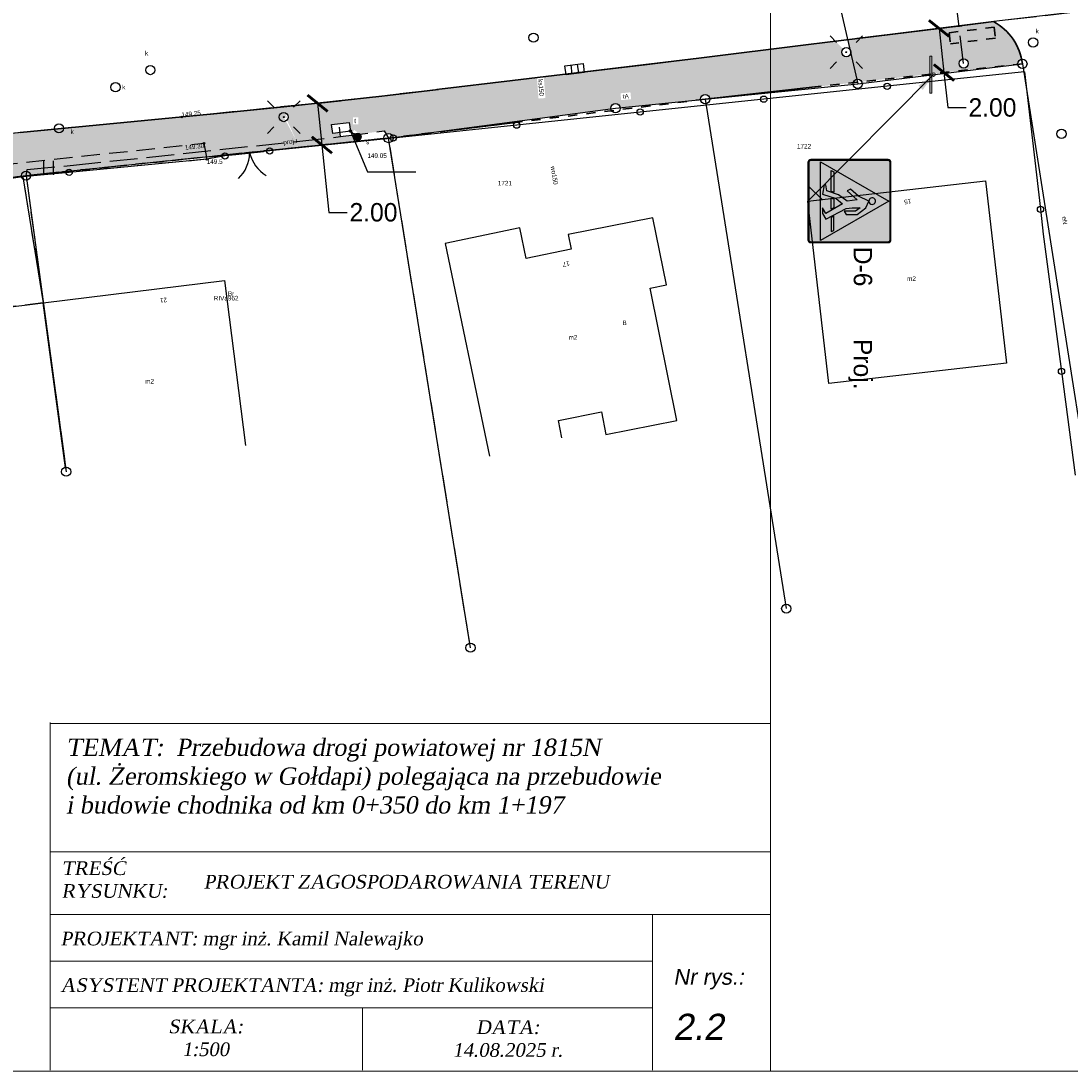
# Model space of a CAD drawing. Extents: x 7583285 to 7585126, y 6019995 to 6020809.
# Tile 34 of 54: x 7584259 to 7584315, y 6020644 to 6020701. Entities that reach past the tile are written whole.
import ezdxf
from ezdxf import colors
from ezdxf.entities.mleader import LeaderData, LeaderLine
from ezdxf.enums import TextEntityAlignment as Align
from ezdxf.math import Vec2, Vec3

# ---------------------------------------------------------------- set-up
doc = ezdxf.new("R2010")
doc.units = 0
doc.header["$MEASUREMENT"] = 0
for name, pattern in [('1_OTKJ', [2, 1.5, -0.5]), ('1_OTKK', [0]), ('1_OTZI', [1.5, 1, -0.5]), ('1_OTZT', [1.5, 1, -0.5]), ('3', [1, 0.5, -0.5]), ('3_EGBU_A', [0]), ('4_SUPP_P', [2, 1.5, -0.5]), ('4_SUSP', [0]), ('4_SUTS', [0]), ('GUK', [2, 1.5, -0.5])]:
    doc.linetypes.add(name, pattern=pattern)
doc.layers.get('0').update_dxf_attribs({"linetype": 'CONTINUOUS', "lineweight": 5})
doc.layers.get('Defpoints').update_dxf_attribs({"linetype": 'CONTINUOUS'})
for name, color, linetype, lineweight in [('0 Krawężnik ', 1, 'CONTINUOUS', 30), ('0 Krawężnik najazdowy', 6, 'CONTINUOUS', 30), ('0 obrzeże', 51, '3', 30), ('0 plytki integracyjne', 4, '3', 30), ('ARKUSZ2', 7, 'CONTINUOUS', 30), ('Dzialki', 3, 'CONTINUOUS', 25), ('wymiar', 7, 'CONTINUOUS', 30)]:
    doc.layers.add(name, color=color, linetype=linetype, lineweight=lineweight)
for name, color, linetype in [('0 ozn pionowe', 7, 'CONTINUOUS'), ('EADTD_T_0', 216, 'CONTINUOUS'), ('EGBB_E_T_0', 7, 'CONTINUOUS'), ('EGBB_L_0', 36, '3_EGBU_A'), ('Kontury', 3, 'GUK'), ('Numery_dzialek', 7, 'CONTINUOUS'), ('Numery_konturow', 3, 'CONTINUOUS'), ('Numery_uzytkow', 3, 'CONTINUOUS'), ('OTK_L_0', 7, '1_OTKJ'), ('OTK_L_1', 7, '1_OTKK'), ('OTO_L_0', 7, 'CONTINUOUS'), ('OTO_L_1', 7, 'CONTINUOUS'), ('OTR_T_0', 7, 'CONTINUOUS'), ('OTR_T_1', 7, 'CONTINUOUS'), ('OTZ_L_3', 7, '1_OTZT'), ('P_SUTP_E_T_0', 30, 'CONTINUOUS'), ('P_SUTP_L_0', 30, '4_SUPP_P'), ('Punkty', 7, 'CONTINUOUS'), ('SUE_T_3', 7, 'CONTINUOUS'), ('SUEP_E_T_0', 1, 'CONTINUOUS'), ('SUK_E_T_4', 36, 'CONTINUOUS'), ('SUK_T_1', 36, 'CONTINUOUS'), ('SUK_T_3', 36, 'CONTINUOUS'), ('SUKP_E_T_0', 36, 'CONTINUOUS'), ('SUP_T_0', 7, 'CONTINUOUS'), ('SUP_T_2', 7, 'CONTINUOUS'), ('SUS_E_T_0', 7, 'CONTINUOUS'), ('SUS_T_0', 7, 'CONTINUOUS'), ('SUSP_E_T_0', 7, 'CONTINUOUS'), ('SUSP_L_0', 7, '4_SUSP'), ('SUSR_T_0', 7, 'CONTINUOUS'), ('SUT_E_T_1', 30, 'CONTINUOUS'), ('SUT_L_0', 30, '4_SUTS'), ('SUTP_E_T_0', 30, 'CONTINUOUS'), ('SUWP_E_T_0', 5, 'CONTINUOUS')]:
    doc.layers.add(name, color=color, linetype=linetype)
doc.styles.add('Style-Arial I 0.17453', font='arial.ttf', dxfattribs={"oblique": 10})
doc.dimstyles.new('Standard1', dxfattribs={"dimtxt": 1, "dimasz": 1, "dimexe": 1.25, "dimexo": 0.0625, "dimgap": 0.09, "dimtad": 0, "dimtih": 1, "dimtoh": 1, "dimzin": 0, "dimdsep": 46, "dimtxsty": 'Standard', "dimblk1": 'ARCHTICK', "dimblk2": 'ARCHTICK', "dimsah": 1, "dimcen": 0.09, "dimse2": 1, "dimaunit": 2, "dimazin": 0, "dimtfac": 1, "dimtdec": 4, "dimtofl": 0, "dimtmove": 0, "dimatfit": 3, "dimfxl": 1, "dimtolj": 1, "dimtzin": 0, "dimarcsym": 0})

# ---------------------------------------------------------------- blocks, each defined once
blk = doc.blocks.new('GRT')
at = {"linetype": 'Continuous'}
blk.add_circle((0, 0), 0.25, dxfattribs=at)
blk = doc.blocks.new('1_OTRN')
at = {"linetype": 'Continuous'}
blk.add_circle((0, 0), 0.045, dxfattribs=at)
blk = doc.blocks.new('1_OTRS')
at = {"linetype": 'Continuous'}
blk.add_circle((0, 0), 0.045, dxfattribs=at)
blk = doc.blocks.new('1_OTZT')
at = {"linetype": 'Continuous'}
for p, q in [((-0.2625, -0.375), (-0.2625, 0.375)), ((0.2625, -0.375), (0.2625, 0.375))]:
    blk.add_line(p, q, dxfattribs=at)
blk = doc.blocks.new('4_SUEO_W')
at = {"linetype": 'Continuous'}
for p, q in [((-0.5303, 0.5303), (-0.8839, 0.8839)), ((0.5303, 0.5303), (0.8839, 0.8839)), ((-0.5303, -0.5303), (-0.8839, -0.8839)), ((0.5303, -0.5303), (0.8839, -0.8839))]:
    blk.add_line(p, q, dxfattribs=at)
blk.add_circle((0, 0), 0.025, dxfattribs=at)
blk = doc.blocks.new('4_SUPP')
at = {"linetype": 'Continuous'}
blk.add_circle((0, 0), 0.25, dxfattribs=at)
blk = doc.blocks.new('4_SUKK')
at = {"linetype": 'Continuous'}
for p, q in [((-0.5, -0.25), (-0.5, 0.25)), ((-0.5, 0.25), (0.5, 0.25)), ((-0.175, 0.25), (-0.175, -0.25)), ((0.175, 0.25), (0.175, -0.25)), ((0.5, 0.25), (0.5, -0.25)), ((0.5, -0.25), (-0.5, -0.25))]:
    blk.add_line(p, q, dxfattribs=at)
blk = doc.blocks.new('4_SUKS')
at = {"linetype": 'Continuous'}
blk.add_circle((0, 0), 0.25, dxfattribs=at)
blk = doc.blocks.new('4_SUPK')
at = {"linetype": 'Continuous'}
blk.add_circle((0, 0), 0.25, dxfattribs=at)
blk = doc.blocks.new('4_SUSU')
at = {"linetype": 'Continuous'}
for radius in [0.2, 0.175, 0.15, 0.125, 0.1, 0.075, 0.05, 0.025, 0.00715]:
    blk.add_circle((0, 0), radius, dxfattribs=at)
blk = doc.blocks.new('4_SUPS')
at = {"linetype": 'Continuous'}
blk.add_circle((0, 0), 0.0625, dxfattribs=at)
blk = doc.blocks.new('Słupek')
h = blk.add_hatch(color=256)
h.paths.add_polyline_path([(-50, -5), (0, -5), (50, -5), (50, -10), (-50, -10)])
h.paths.add_polyline_path([(5, 0, 1), (-5, 0, 1)])
at = {"color": 7}
blk.add_lwpolyline([(-50, -5), (50, -5), (50, -10), (-50, -10)], close=True, dxfattribs=at)
blk.add_circle((0, 0), 5, dxfattribs=at)
blk = doc.blocks.new('P_Opis_Pionowe')
for tag, p in [('Symbol', (0, 0)), ('Stan', (5, 0))]:
    blk.add_attdef(tag, p, '', height=1)
at = {"flags": 1}
for tag, p in [('Wielkość', (0, -1.2)), ('Odblaskowość', (0, -2.4)), ('Dodatkowe', (0, -3.6))]:
    blk.add_attdef(tag, p, '', height=1, dxfattribs=at)
blk = doc.blocks.new('Arrow')
blk.add_hatch(color=0).paths.add_polyline_path([(-0.16, -0.2), (0, 0), (0.16, -0.2)])
at = {"color": 0, "lineweight": -2}
blk.add_lwpolyline([(-0.16, -0.2), (0, 0), (0.16, -0.2)], close=True, dxfattribs=at)
blk = doc.blocks.new('D-6_')
at = {"true_color": 0x000000}
h = blk.add_hatch(color=18, dxfattribs=at)
h.dxf.hatch_style = 1
edge = h.paths.add_edge_path()
edge.add_line((-369, 382), (242, 993))
edge = h.paths.add_edge_path()
edge.add_line((-242, 255), (369, 866))
at = {"true_color": 0xffffff}
h = blk.add_hatch(color=7, dxfattribs=at)
h.dxf.hatch_style = 1
h.paths.add_polyline_path([(-450, 30, 0.414214), (-420, 0), (0, 0), (420, 0, 0.414214), (450, 30), (450, 870, 0.414214), (420, 900), (-420, 900, 0.414214), (-450, 870)])
h.paths.add_polyline_path([(-441, 30, 0.414214), (-420, 9), (420, 9, 0.414214), (441, 30), (441, 870, 0.414214), (420, 891), (-420, 891, 0.414214), (-441, 870)], flags=16)
h.paths.add_polyline_path([(-390, 240), (-390, 795), (-240, 795), (-240, 613), (90, 613), (90, 878), (293, 878), (293, 22), (90, 22), (90, 422), (-240, 422), (-240, 240)], flags=0)
h.paths.add_polyline_path([(-382, 248), (-382, 788), (-247, 788), (-247, 613), (-247, 248)], flags=0)
at = {"true_color": 0x1d1d1d}
h = blk.add_hatch(color=250, dxfattribs=at)
h.dxf.hatch_style = 1
h.paths.add_polyline_path([(-420, 9), (420, 9, 0.414214), (441, 30), (441, 870, 0.414214), (420, 891), (-420, 891, 0.414214), (-441, 870), (-441, 30, 0.414214)])
at = {"true_color": 0xffffff}
h = blk.add_hatch(color=7, dxfattribs=at)
h.dxf.hatch_style = 1
h.paths.add_polyline_path([(-426, 135), (0, 876), (426, 135)])
at = {"true_color": 0x000000}
h = blk.add_hatch(color=18, dxfattribs=at)
h.dxf.hatch_style = 1
h.paths.add_polyline_path([(-175, 195), (-175, 177), (-74, 158), (-27, 306), (31, 373), (133, 194), (73, 157), (135, 157), (195, 192), (79, 414), (72, 481), (72, 565), (108, 517), (108, 393), (144, 414), (144, 535), (72, 628), (0, 661), (-54, 547), (-128, 461), (-111, 424), (-14, 535), (0, 427), (-67, 333), (-110, 204)])
h.paths.add_polyline_path([(-331, 252), (-317, 279), (-97, 279), (-106, 252)])
h.paths.add_polyline_path([(36, 697, 2.414214), (0, 661, 0.414214)])
h.paths.add_polyline_path([(162, 279), (176, 252), (331, 252), (317, 279)])
h.paths.add_polyline_path([(-33, 252), (-24, 279), (72, 279), (88, 252)])
at = {"color": 7, "true_color": 0xffffff}
for points in [[(-420, 0), (420, 0, 0.414214), (450, 30), (450, 870, 0.414214), (420, 900), (-420, 900, 0.414214), (-450, 870), (-450, 30, 0.414214)], [(-420, 9), (420, 9, 0.414214), (441, 30), (441, 870, 0.414214), (420, 891), (-420, 891, 0.414214), (-441, 870), (-441, 30, 0.414214), (-420, 9)]]:
    blk.add_lwpolyline(points, format="xyb", close=True, dxfattribs=at)
blk.add_lwpolyline([(-426, 135), (0, 876), (426, 135)], close=True, dxfattribs=at)
at = {"color": 18, "true_color": 0x000000}
blk.add_lwpolyline([(36, 697, 2.414214), (0, 661, 0.414214)], format="xyb", close=True, dxfattribs=at)
for points in [[(-175, 195), (-175, 177), (-74, 158), (-27, 306), (31, 373), (133, 194), (73, 157), (135, 157), (195, 192), (79, 414), (72, 481), (72, 565), (108, 517), (108, 393), (144, 414), (144, 535), (72, 628), (0, 661), (-54, 547), (-128, 461), (-111, 424), (-14, 535), (0, 427), (-67, 333), (-110, 204)], [(-331, 252), (-317, 279), (-97, 279), (-106, 252)], [(-33, 252), (-24, 279), (72, 279), (88, 252)], [(162, 279), (176, 252), (331, 252), (317, 279)]]:
    blk.add_lwpolyline(points, close=True, dxfattribs=at)
blk = doc.blocks.new('_ArchTick')
at = {"color": 0, "linetype": 'ByBlock', "const_width": 0.15}
blk.add_lwpolyline([(-0.5, -0.5), (0.5, 0.5)], dxfattribs=at)
blk = doc.blocks.new('*D380')
at = {"layer": 'Defpoints', "color": 0, "transparency": 16777216}
for p in [(7584308.383, 6020700.26), (7584308.65, 6020697.865), (7584308.65, 6020697.865)]:
    blk.add_point(p, dxfattribs=at)
at = {"layer": 'wymiar', "color": 0, "lineweight": -2, "transparency": 16777216}
for p, q in [((7584308.383, 6020700.26), (7584308.65, 6020697.865)), ((7584308.445, 6020700.267), (7584309.626, 6020700.398)), ((7584308.65, 6020697.865), (7584308.862, 6020695.966)), ((7584308.862, 6020695.966), (7584309.862, 6020695.966))]:
    blk.add_line(p, q, dxfattribs=at)
for p, rotation in [((7584308.383, 6020700.26), 96.36210213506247), ((7584308.65, 6020697.865), 276.3621021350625)]:
    blk.add_blockref('_ArchTick', p, dxfattribs=dict(at, rotation=rotation))
at = {"layer": 'wymiar', "color": 0, "transparency": 16777216, "insert": (7584311.285, 6020695.966), "char_height": 1, "attachment_point": 5}
blk.add_mtext('\\A1;2.00', dxfattribs=at)
blk = doc.blocks.new('*D381')
at = {"layer": 'Defpoints', "color": 0, "transparency": 16777216}
for p in [(7584274.647, 6020696.199), (7584274.882, 6020693.935), (7584274.882, 6020693.935)]:
    blk.add_point(p, dxfattribs=at)
at = {"layer": 'wymiar', "color": 0, "lineweight": -2, "transparency": 16777216}
for p, q in [((7584274.647, 6020696.199), (7584274.882, 6020693.935)), ((7584274.71, 6020696.205), (7584275.891, 6020696.327)), ((7584274.882, 6020693.935), (7584275.261, 6020690.278)), ((7584275.261, 6020690.278), (7584276.261, 6020690.278))]:
    blk.add_line(p, q, dxfattribs=at)
for p, rotation in [((7584274.647, 6020696.199), 95.91806035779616), ((7584274.882, 6020693.935), 275.9180603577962)]:
    blk.add_blockref('_ArchTick', p, dxfattribs=dict(at, rotation=rotation))
at = {"layer": 'wymiar', "color": 0, "transparency": 16777216, "insert": (7584277.684, 6020690.278), "char_height": 1, "attachment_point": 5}
blk.add_mtext('\\A1;2.00', dxfattribs=at)

msp = doc.modelspace()

# ---------------------------------------------------------------- hatches: boundary and pattern name
at = {"lineweight": 30}
h = msp.add_hatch(color=256, dxfattribs=at)
h.dxf.hatch_style = 1
h.set_gradient(color1=(255, 255, 127), color2=(239, 239, 119), one_color=1, tint=0.47)
h.paths.add_polyline_path([(7583780.111, 6020701.618), (7583783.726, 6020701.489), (7583783.726, 6020701.489), (7583783.726, 6020702.089), (7583779.648, 6020702.23), (7583779.629, 6020701.63)])
h.paths.add_polyline_path([(7584308.564, 6020707.89), (7584310.556, 6020708.14), (7584310.532, 6020708.739), (7584308.492, 6020708.484), (7584308.564, 6020707.89)])
h.paths.add_polyline_path([(7583779.62, 6020691.74), (7583779.62, 6020691.14), (7583783.62, 6020691.14), (7583783.62, 6020691.74)])
h.paths.add_polyline_path([(7584309.582, 6020699.502), (7584311.44, 6020699.733), (7584311.368, 6020700.323), (7584311.368, 6020700.323), (7584309.509, 6020700.096), (7584309.582, 6020699.502)])
h.paths.add_polyline_path([(7584307.605, 6020707.769), (7584308.564, 6020707.89), (7584308.492, 6020708.484), (7584307.555, 6020708.367)])
h.paths.add_polyline_path([(7584308.926, 6020700.025), (7584308.999, 6020699.43), (7584309.582, 6020699.502), (7584309.509, 6020700.096)])
h = msp.add_hatch(color=256, dxfattribs=at)
h.dxf.hatch_style = 1
h.set_gradient(color1=(173, 173, 173), color2=(143, 143, 143), one_color=1, tint=0.47)
h.paths.add_polyline_path([(7584206.841, 6020689.195, 0.040387), (7584206.848, 6020689.196), (7584225.378, 6020691.138), (7584225.378, 6020691.138), (7584257.515, 6020694.505), (7584273.44, 6020696.08), (7584272.822, 6020695.428), (7584273.52, 6020694.13), (7584276.521, 6020694.472), (7584276.667, 6020694.12), (7584269.615, 6020693.389), (7584258.572, 6020692.239), (7584247.47, 6020690.869), (7584243.319, 6020690.358), (7584243.29, 6020690.83), (7584231.255, 6020689.453), (7584225.764, 6020689.034), (7584225.809, 6020689.028), (7584220.702, 6020688.66), (7584220.66, 6020688.645), (7584206.887, 6020687.241), (7584206.841, 6020689.195)])
at = {"layer": '0 Krawężnik ', "lineweight": 30}
h = msp.add_hatch(color=256, dxfattribs=at)
h.dxf.hatch_style = 1
h.set_gradient(color1=(173, 173, 173), color2=(143, 143, 143), one_color=1, tint=0.47)
h.paths.add_polyline_path([(7584303.417, 6020699.642), (7584309.473, 6020700.395), (7584309.509, 6020700.096), (7584308.926, 6020700.025), (7584308.999, 6020699.43), (7584309.582, 6020699.502), (7584309.69, 6020698.608, 2.222114), (7584309.97, 6020698.36, 0.450022), (7584309.69, 6020698.608), (7584309.582, 6020699.502), (7584311.44, 6020699.733), (7584311.368, 6020700.323), (7584311.368, 6020700.323), (7584309.509, 6020700.096), (7584309.473, 6020700.395), (7584311.331, 6020700.626, -0.223506), (7584312.869, 6020698.587, 0.398645), (7584312.662, 6020698.312), (7584308.173, 6020697.812, 0.577955), (7584308, 6020697.793), (7584307.992, 6020697.792), (7584307.992, 6020698.753), (7584307.892, 6020698.753), (7584307.892, 6020697.781), (7584304.191, 6020697.368, 0.339006), (7584303.914, 6020697.494), (7584303.589, 6020698.897, 0.074007), (7584303.6, 6020698.97, 0.189705), (7584303.533, 6020699.14), (7584303.417, 6020699.642)])
h = msp.add_hatch(color=256, dxfattribs=at)
h.dxf.hatch_style = 1
h.set_gradient(color1=(173, 173, 173), color2=(143, 143, 143), one_color=1, tint=0.47)
h.paths.add_polyline_path([(7584272.987, 6020695.627), (7584273.436, 6020696.076), (7584276.14, 6020696.35), (7584278.134, 6020696.586), (7584285.235, 6020697.426), (7584288.131, 6020697.768), (7584288.135, 6020697.74), (7584288.457, 6020697.78), (7584288.804, 6020697.823), (7584289.127, 6020697.864), (7584289.124, 6020697.886), (7584292.54, 6020698.29), (7584295.337, 6020698.638), (7584302.759, 6020699.561), (7584303.173, 6020699.147, 0.414214), (7584303.173, 6020698.793, 0.414214), (7584303.527, 6020698.793), (7584303.639, 6020698.681), (7584303.914, 6020697.494, 0.275427), (7584303.729, 6020697.316), (7584295.938, 6020696.448, 0.994634), (7584295.441, 6020696.395), (7584291.069, 6020695.955, 1.01535), (7584290.572, 6020695.897), (7584278.921, 6020694.365, 0.432881), (7584278.695, 6020694.467, 0.377507), (7584278.369, 6020694.523), (7584278.26, 6020694.7), (7584276.953, 6020694.529, 0.431313), (7584276.663, 6020694.504), (7584276.479, 6020694.651, 0.169497), (7584276.492, 6020694.69, 0.458211), (7584276.421, 6020694.752), (7584276.36, 6020695.16), (7584275.807, 6020695.097), (7584275.4, 6020695.05), (7584275.48, 6020694.56), (7584275.864, 6020694.613), (7584275.89, 6020694.39), (7584273.52, 6020694.13), (7584272.987, 6020695.273, 1.167454), (7584272.835, 6020695.45, 1.167454)])
h.paths.add_polyline_path([(7584291.668, 6020696.42), (7584291.631, 6020696.793), (7584291.092, 6020696.74), (7584291.129, 6020696.367)], flags=16)
h.paths.add_polyline_path([(7584276.577, 6020695.433), (7584276.577, 6020695.058), (7584276.869, 6020695.058), (7584276.869, 6020695.433)], flags=16)
h.paths.add_polyline_path([(7584286.926, 6020697.646), (7584286.552, 6020697.617), (7584286.643, 6020696.454), (7584287.017, 6020696.483)])
h.paths.add_polyline_path([(7584276.636, 6020694.751), (7584276.419, 6020694.446), (7584276.724, 6020694.229), (7584276.941, 6020694.534)])

# ---------------------------------------------------------------- linework, layer by layer
at = {"lineweight": 0, "transparency": 16777216}
for p, q in [((7584260.139, 6020662.595), (7584260.139, 6020643.735)), ((7584260.139, 6020662.55), (7584299.239, 6020662.55)), ((7584260.139, 6020662.55), (7584299.239, 6020662.55)), ((7584260.139, 6020662.55), (7584299.239, 6020662.55)), ((7584260.139, 6020662.55), (7584299.239, 6020662.55)), ((7584299.239, 6020662.51), (7584299.239, 6020643.695)), ((7584299.239, 6020662.51), (7584299.239, 6020643.695)), ((7584299.239, 6020662.51), (7584299.239, 6020643.695)), ((7584299.239, 6020662.51), (7584299.239, 6020643.695)), ((7584260.139, 6020660.27), (7584260.139, 6020643.735)), ((7584260.139, 6020655.585), (7584299.239, 6020655.585)), ((7584260.139, 6020652.18), (7584299.239, 6020652.18)), ((7584292.833, 6020652.18), (7584292.833, 6020647.128)), ((7584292.833, 6020651.123), (7584292.833, 6020647.128)), ((7584292.833, 6020651.123), (7584292.833, 6020647.128)), ((7584292.833, 6020651.123), (7584292.833, 6020647.128)), ((7584292.833, 6020651.123), (7584292.833, 6020647.128)), ((7584292.833, 6020651.123), (7584292.833, 6020647.128)), ((7584292.833, 6020651.123), (7584292.833, 6020647.128)), ((7584292.833, 6020651.123), (7584292.833, 6020647.128)), ((7584260.139, 6020649.654), (7584292.833, 6020649.654)), ((7584260.139, 6020647.128), (7584284.852, 6020647.128)), ((7584260.139, 6020647.128), (7584284.852, 6020647.128)), ((7584260.139, 6020647.128), (7584284.852, 6020647.128)), ((7584260.139, 6020647.128), (7584284.852, 6020647.128)), ((7584260.139, 6020647.128), (7584284.852, 6020647.128)), ((7584260.139, 6020647.128), (7584284.852, 6020647.128)), ((7584260.139, 6020647.128), (7584284.852, 6020647.128)), ((7584260.139, 6020647.128), (7584284.852, 6020647.128)), ((7584260.139, 6020647.128), (7584284.852, 6020647.128)), ((7584260.139, 6020647.128), (7584284.852, 6020647.128)), ((7584260.139, 6020647.128), (7584284.852, 6020647.128)), ((7584260.139, 6020647.128), (7584292.833, 6020647.128)), ((7584277.094, 6020647.128), (7584277.094, 6020643.735)), ((7584277.094, 6020647.128), (7584277.094, 6020643.735)), ((7584277.094, 6020647.128), (7584277.094, 6020643.735)), ((7584277.094, 6020647.128), (7584277.094, 6020643.735)), ((7584292.833, 6020647.128), (7584292.833, 6020643.735)), ((7584260.139, 6020643.695), (7584299.239, 6020643.695))]:
    msp.add_line(p, q, dxfattribs=at)
at = {"lineweight": 9}
for points in [[(7584299.239, 6020643.695), (7584089.239, 6020643.695), (7584089.239, 6020792.195), (7584299.239, 6020792.195), (7584299.239, 6020643.695)], [(7584509.239, 6020643.695), (7584299.239, 6020643.695), (7584299.239, 6020792.195), (7584509.239, 6020792.195), (7584509.239, 6020643.695)]]:
    msp.add_lwpolyline(points, dxfattribs=at)
at = {"layer": '0 Krawężnik ', "lineweight": 30}
for p, q in [((7584308.383, 6020700.26), (7584301.305, 6020699.38)), ((7584295.337, 6020698.638), (7584285.235, 6020697.426)), ((7584278.134, 6020696.586), (7584272.81, 6020696.012)), ((7584281.203, 6020696.949), (7584278.134, 6020696.586)), ((7584268.812, 6020695.606), (7584258.502, 6020694.609))]:
    msp.add_line(p, q, dxfattribs=at)
at = {"layer": '0 Krawężnik najazdowy', "lineweight": 30}
for p, q in [((7584311.36, 6020700.63), (7584308.383, 6020700.26)), ((7584295.337, 6020698.638), (7584301.305, 6020699.38)), ((7584285.235, 6020697.426), (7584281.263, 6020696.956)), ((7584295.69, 6020696.42), (7584301.665, 6020697.086)), ((7584272.81, 6020696.012), (7584268.831, 6020695.608)), ((7584285.531, 6020695.173), (7584281.561, 6020694.686)), ((7584269.615, 6020693.389), (7584272.047, 6020693.641))]:
    msp.add_line(p, q, dxfattribs=at)
msp.add_arc((7584309.933, 6020697.973), 3, 7.0362, 62.2077, dxfattribs=at)
at = {"layer": '0 obrzeże', "lineweight": 30}
for p, q in [((7584308.926, 6020700.025), (7584308.926, 6020700.025)), ((7584312.91, 6020698.34), (7584295.69, 6020696.42)), ((7584295.69, 6020696.42), (7584278.5, 6020694.31)), ((7584258.82, 6020692.27), (7584278.5, 6020694.31)), ((7584258.82, 6020692.27), (7584248.54, 6020691.001))]:
    msp.add_line(p, q, dxfattribs=at)
at = {"layer": '0 plytki integracyjne', "lineweight": 30}
for p, q in [((7584308.926, 6020700.025), (7584311.368, 6020700.323)), ((7584308.926, 6020700.025), (7584308.999, 6020699.43)), ((7584311.368, 6020700.329), (7584311.44, 6020699.733)), ((7584311.44, 6020699.733), (7584308.999, 6020699.43))]:
    msp.add_line(p, q, dxfattribs=at)
at = {"layer": 'Dzialki'}
for p, q in [((7584300.68, 6020711.48), (7584303.97, 6020697.25)), ((7584303.97, 6020697.25), (7584312.91, 6020698.34)), ((7584312.91, 6020698.34), (7584317.26, 6020670.68)), ((7584295.69, 6020696.42), (7584303.97, 6020697.25)), ((7584278.5, 6020694.31), (7584290.82, 6020695.93)), ((7584290.82, 6020695.93), (7584295.69, 6020696.42)), ((7584295.69, 6020696.42), (7584300.09, 6020668.78)), ((7584278.5, 6020694.31), (7584258.82, 6020692.27)), ((7584282.95, 6020666.66), (7584278.5, 6020694.31)), ((7584258.82, 6020692.27), (7584225.85, 6020688.2)), ((7584258.82, 6020692.27), (7584261, 6020676.21))]:
    msp.add_line(p, q, dxfattribs=at)
at = {"layer": 'EGBB_L_0', "linetype": '3_EGBU_A'}
for p, q in [((7584301.27, 6020690.89), (7584310.9, 6020691.99)), ((7584310.9, 6020691.99), (7584312.04, 6020682.09)), ((7584302.4, 6020680.99), (7584301.27, 6020690.89)), ((7584292.85, 6020689.99), (7584288.26, 6020689.07)), ((7584293.58, 6020686.35), (7584292.85, 6020689.99)), ((7584285.62, 6020689.44), (7584281.57, 6020688.59)), ((7584285.98, 6020687.77), (7584285.62, 6020689.44)), ((7584281.57, 6020688.59), (7584283.98, 6020677.06)), ((7584288.26, 6020689.07), (7584288.42, 6020688.29)), ((7584288.42, 6020688.29), (7584285.98, 6020687.77)), ((7584259.76, 6020685.37), (7584269.59, 6020686.59)), ((7584269.59, 6020686.59), (7584270.73, 6020677.64)), ((7584292.7, 6020686.17), (7584293.58, 6020686.35)), ((7584294.15, 6020678.99), (7584292.7, 6020686.17)), ((7584249.62, 6020684.1), (7584259.76, 6020685.37)), ((7584260.96, 6020676.42), (7584259.76, 6020685.37)), ((7584312.04, 6020682.09), (7584302.4, 6020680.99)), ((7584287.72, 6020678.98), (7584290.06, 6020679.45)), ((7584290.06, 6020679.45), (7584290.3, 6020678.22)), ((7584287.91, 6020678.05), (7584287.72, 6020678.98)), ((7584290.3, 6020678.22), (7584294.15, 6020678.99))]:
    msp.add_line(p, q, dxfattribs=at)
at = {"layer": 'Kontury'}
for p, q in [((7584278.5, 6020694.31), (7584258.82, 6020692.27)), ((7584282.95, 6020666.66), (7584278.5, 6020694.31)), ((7584258.82, 6020692.27), (7584261, 6020676.21))]:
    msp.add_line(p, q, dxfattribs=at)
at = {"layer": 'OTK_L_0', "linetype": '1_OTKJ'}
for p, q in [((7584355.38, 6020705.63), (7584311.36, 6020700.63)), ((7584311.36, 6020700.63), (7584292.54, 6020698.29)), ((7584292.54, 6020698.29), (7584276.14, 6020696.35)), ((7584276.14, 6020696.35), (7584267.27, 6020695.45)), ((7584267.27, 6020695.45), (7584257.47, 6020694.51))]:
    msp.add_line(p, q, dxfattribs=at)
at = {"layer": 'OTK_L_1', "linetype": '1_OTKK'}
for p, q in [((7584336.14, 6020703.51), (7584311.36, 6020700.63)), ((7584311.36, 6020700.63), (7584292.54, 6020698.29)), ((7584292.54, 6020698.29), (7584276.14, 6020696.35)), ((7584276.14, 6020696.35), (7584267.27, 6020695.45)), ((7584267.27, 6020695.45), (7584257.47, 6020694.51))]:
    msp.add_line(p, q, dxfattribs=at)
at = {"layer": 'OTO_L_0'}
for p, q in [((7584313.03, 6020697.9), (7584305.57, 6020697.12)), ((7584313.03, 6020697.9), (7584313.89, 6020690.45)), ((7584305.57, 6020697.12), (7584298.87, 6020696.42)), ((7584298.87, 6020696.42), (7584292.16, 6020695.72)), ((7584292.16, 6020695.72), (7584285.46, 6020695.01)), ((7584285.46, 6020695.01), (7584278.76, 6020694.31)), ((7584278.76, 6020694.31), (7584272.05, 6020693.61)), ((7584268.63, 6020693.16), (7584261.16, 6020692.45)), ((7584269.62, 6020693.34), (7584268.63, 6020693.16)), ((7584258.64, 6020692.21), (7584251.22, 6020691.13)), ((7584261.16, 6020692.45), (7584258.64, 6020692.21)), ((7584258.64, 6020692.21), (7584259.76, 6020685.37)), ((7584313.89, 6020690.45), (7584314.04, 6020689.09)), ((7584314.04, 6020689.09), (7584315.03, 6020681.65)), ((7584315.03, 6020681.65), (7584315.77, 6020676.02))]:
    msp.add_line(p, q, dxfattribs=at)
for centre in [(7584305.57, 6020697.12), (7584298.87, 6020696.42), (7584292.16, 6020695.72), (7584285.46, 6020695.01), (7584278.76, 6020694.31), (7584261.16, 6020692.45), (7584313.89, 6020690.45), (7584315.03, 6020681.65)]:
    msp.add_circle(centre, 0.17, dxfattribs=at)
at = {"layer": 'OTO_L_1'}
for p, q in [((7584270.21, 6020693.41), (7584269.62, 6020693.34)), ((7584271.71, 6020693.57), (7584270.21, 6020693.41)), ((7584272.05, 6020693.61), (7584271.46, 6020693.55))]:
    msp.add_line(p, q, dxfattribs=at)
for centre in [(7584272.05, 6020693.61), (7584269.62, 6020693.34)]:
    msp.add_circle(centre, 0.17, dxfattribs=at)
for centre, start, end in [((7584268.961, 6020693.546), 314.3214, 358.3957), ((7584272.898, 6020693.984), 194.2846, 238.359)]:
    msp.add_arc(centre, 2, start, end, dxfattribs=at)
at = {"layer": 'OTZ_L_3', "linetype": '1_OTZI'}
for p, q in [((7584257.36, 6020692.85), (7584268.48, 6020694.03)), ((7584268.48, 6020694.03), (7584268.63, 6020693.16)), ((7584268.63, 6020693.16), (7584258.64, 6020692.21)), ((7584258.64, 6020692.21), (7584248.54, 6020690.74)), ((7584258.64, 6020692.21), (7584259.76, 6020685.37)), ((7584259.76, 6020685.37), (7584249.62, 6020684.1))]:
    msp.add_line(p, q, dxfattribs=at)
at = {"layer": 'P_SUTP_L_0', "linetype": '4_SUPP_P'}
for p, q in [((7584309.72, 6020698.36), (7584308.13, 6020711.47)), ((7584275.89, 6020694.39), (7584275.83, 6020694.9)), ((7584273.52, 6020694.13), (7584275.89, 6020694.39)), ((7584275.89, 6020694.39), (7584278.26, 6020694.7)), ((7584278.26, 6020694.7), (7584278.5, 6020694.31)), ((7584261.39, 6020692.84), (7584273.52, 6020694.13)), ((7584258.82, 6020692.27), (7584258.89, 6020692.61)), ((7584258.89, 6020692.61), (7584261.39, 6020692.84))]:
    msp.add_line(p, q, dxfattribs=at)
at = {"layer": 'SUSP_L_0', "linetype": '4_SUSP'}
msp.add_line((7584276.43, 6020694.69), (7584276.82, 6020694.38), dxfattribs=at)
at = {"layer": 'SUSR_T_0', "linetype": 'Continuous'}
for p, q in [((7584276.43, 6020694.69), (7584277.35, 6020692.48)), ((7584277.35, 6020692.48), (7584279.99, 6020692.48))]:
    msp.add_line(p, q, dxfattribs=at)
at = {"layer": 'SUT_L_0', "linetype": '4_SUTS'}
for p, q in [((7584275.4, 6020695.05), (7584276.36, 6020695.16)), ((7584275.48, 6020694.56), (7584275.4, 6020695.05)), ((7584276.36, 6020695.16), (7584276.43, 6020694.69)), ((7584276.43, 6020694.69), (7584275.48, 6020694.56))]:
    msp.add_line(p, q, dxfattribs=at)

# ---------------------------------------------------------------- block references
for name, p, xscale, yscale, zscale, rotation in [('Słupek', (7584308.092, 6020697.753), 0.02, 0.02, 0.02, 270), ('Arrow', (7584301.27, 6020690.89), 3, 3, 3, 135.1698226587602)]:
    msp.add_blockref(name, p, dxfattribs=dict(xscale=xscale, yscale=yscale, zscale=zscale, rotation=rotation))
at = {"rotation": 270}
msp.add_blockref('P_Opis_Pionowe', (7584303.753, 6020688.415), dxfattribs=at).add_auto_attribs({'Symbol': 'D-6', 'Stan': 'Proj.'})
at = {"layer": '0 ozn pionowe', "linetype": 'ByBlock', "xscale": 0.005, "yscale": 0.005, "zscale": 0.005, "rotation": 270}
msp.add_blockref('D-6_', (7584301.27, 6020690.89), dxfattribs=at)
at = {"layer": 'OTR_T_0'}
for p in [(7584267.27, 6020695.45), (7584268.48, 6020694.03)]:
    msp.add_blockref('1_OTRS', p, dxfattribs=at)
at = {"layer": 'OTR_T_1'}
msp.add_blockref('1_OTRN', (7584268.63, 6020693.16), dxfattribs=at)
at = {"layer": 'OTZ_L_3'}
msp.add_blockref('1_OTZT', (7584260.05, 6020692.7), dxfattribs=at)
msp.add_blockref('1_OTZT', (7584260.05, 6020692.7), dxfattribs=at)
at = {"layer": 'Punkty'}
for p in [(7584312.91, 6020698.34), (7584303.97, 6020697.25), (7584295.69, 6020696.42), (7584290.82, 6020695.93), (7584278.5, 6020694.31), (7584258.82, 6020692.27), (7584261, 6020676.21), (7584300.09, 6020668.78), (7584282.95, 6020666.66)]:
    msp.add_blockref('GRT', p, dxfattribs=at)
at = {"layer": 'SUE_T_3'}
for name, p in [('4_SUEO_W', (7584303.35, 6020698.97)), ('4_SUPP', (7584303.35, 6020698.97)), ('4_SUEO_W', (7584272.81, 6020695.45)), ('4_SUPP', (7584272.81, 6020695.45))]:
    msp.add_blockref(name, p, dxfattribs=at)
at = {"layer": 'SUK_T_1', "rotation": 7.083278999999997}
msp.add_blockref('4_SUKK', (7584288.6, 6020698.05), dxfattribs=at)
at = {"layer": 'SUK_T_3'}
for p in [(7584286.37, 6020699.76), (7584313.49, 6020699.5), (7584265.57, 6020698), (7584263.68, 6020697.07), (7584260.61, 6020694.84)]:
    msp.add_blockref('4_SUKS', p, dxfattribs=at)
at = {"layer": 'SUP_T_0'}
for p in [(7584309.72, 6020698.36), (7584315.03, 6020694.54)]:
    msp.add_blockref('4_SUPK', p, dxfattribs=at)
at = {"layer": 'SUP_T_2'}
for p in [(7584303.35, 6020698.97), (7584272.81, 6020695.45)]:
    msp.add_blockref('4_SUPP', p, dxfattribs=at)
at = {"layer": 'SUS_T_0'}
msp.add_blockref('4_SUSU', (7584276.82, 6020694.38), dxfattribs=at)
at = {"layer": 'SUSR_T_0'}
msp.add_blockref('4_SUPS', (7584276.43, 6020694.69), dxfattribs=at)

# ---------------------------------------------------------------- texts
at = {"lineweight": 0, "transparency": 16777216, "attachment_point": 1, "style": 'Style-Arial I 0.17453'}
for s, insert, char_height, width in [('\\pxsm1,ql;\\A1;\\fPalatino Linotype|b0|i0|c0|p39;TEMAT:  Przebudowa drogi powiatowej nr 1815N \\P(ul. Żeromskiego w Gołdapi) polegająca na przebudowie \\Pi budowie chodnika od km 0+350 do km 1+197', (7584260.99, 6020661.727), 0.9375, 38.54106), ('{\\fPalatino Linotype|b0|i0|c0|p39;TREŚĆ \\PRYSUNKU: }', (7584260.745, 6020655.072), 0.74281, 26.24096), ('{\\fPalatino Linotype|b0|i0|c238|p39;\\H1.26653x;PROJEKTANT\\fPalatino Linotype|b0|i0|c0|p39;: \\fPalatino Linotype|b0|i0|c238|p39;mgr inż. \\fPalatino Linotype|b0|i0|c0|p39;Kamil Nalewajko\\P\\H0.78956x;    }', (7584260.695, 6020651.254), 0.586494, 31.07114), ('Nr rys.:', (7584293.957, 6020649.228), 0.8531, 27.22635), ('Nr rys.:', (7584293.957, 6020649.228), 0.8531, 27.22635), ('{\\fPalatino Linotype|b0|i0|c238|p39;\\H1.26653x;ASYSTENT PROJEKTANTA\\fPalatino Linotype|b0|i0|c0|p39;: \\fPalatino Linotype|b0|i0|c238|p39;mgr inż. Piotr Kulikowski\\fPalatino Linotype|b0|i0|c0|p39;\\P\\H0.78956x;    }', (7584260.695, 6020648.728), 0.586494, 31.07114), ('\\pxqc;\\A1;\\fPalatino Linotype|b0|i0|c0|p39;SKALA:\\P1:500', (7584256.216, 6020646.484), 0.74281, 24.69926), ('\\pxqc;{\\fPalatino Linotype|b0|i0|c0|p39;DATA:\\P\\fPalatino Linotype|b0|i0|c238|p39;14\\fPalatino Linotype|b0|i0|c0|p39;.08.2025 r.}', (7584272.614, 6020646.445), 0.74281, 24.69926), ('2.2', (7584293.949, 6020646.8), 1.4152, 74.97204)]:
    msp.add_mtext(s, dxfattribs=dict(at, insert=insert, char_height=char_height, width=width))
at = {"layer": 'ARKUSZ2', "color": 250, "linetype": 'ByBlock', "transparency": 16777216, "insert": (7584268.464, 6020654.337), "char_height": 0.74283, "width": 49.54831, "attachment_point": 1, "style": 'Style-Arial I 0.17453'}
msp.add_mtext('\\fPalatino Linotype|b0|i0|c0|p39;\\C0;PROJEKT ZAGOSPODAROWANIA TERENU', dxfattribs=at)
at = {"layer": 'EADTD_T_0'}
for s, rotation, p in [('15', 189.6197, (7584306.85, 6020691.02)), ('17', 192.1596, (7584288.3, 6020687.64)), ('21', 186.8091, (7584266.46, 6020685.66))]:
    msp.add_text(s, height=0.25, rotation=rotation, dxfattribs=at).set_placement(p)
at = {"layer": 'EGBB_E_T_0'}
for p in [(7584306.89, 6020686.69), (7584288.51, 6020683.5), (7584265.53, 6020681.12)]:
    msp.add_text('m2', height=0.25, dxfattribs=at).set_placement(p, align=Align.MIDDLE)
at = {"layer": 'Numery_dzialek'}
for s, p in [('1722', (7584300.67, 6020693.99)), ('962', (7584269.78, 6020685.75))]:
    msp.add_text(s, height=0.25, dxfattribs=at).set_placement(p, align=Align.TOP_LEFT)
msp.add_text('1721', height=0.25, dxfattribs=at).set_placement((7584285.2, 6020691.99), align=Align.TOP_RIGHT)
at = {"layer": 'Numery_konturow'}
msp.add_text('RIVa', height=0.25, dxfattribs=at).set_placement((7584269.78, 6020685.75), align=Align.TOP_RIGHT)
at = {"layer": 'Numery_uzytkow'}
msp.add_text('Br', height=0.25, dxfattribs=at).set_placement((7584269.78, 6020685.75))
msp.add_text('B', height=0.25, dxfattribs=at).set_placement((7584291.2, 6020684.41), align=Align.TOP_LEFT)
at = {"layer": 'OTR_T_0'}
msp.add_text('149.25', height=0.25, rotation=5.8219, dxfattribs=at).set_placement((7584267.27, 6020695.45))
msp.add_text('149.30', height=0.25, rotation=5.9, dxfattribs=at).set_placement((7584268.48, 6020694.03), align=Align.TOP_RIGHT)
at = {"layer": 'OTR_T_1'}
msp.add_text('149.5', height=0.25, dxfattribs=at).set_placement((7584268.63, 6020693.16), align=Align.TOP_LEFT)
at = {"layer": 'P_SUTP_E_T_0'}
msp.add_text('proj.t', height=0.25, rotation=6.3277, dxfattribs=at).set_placement((7584273.17, 6020694.09), align=Align.MIDDLE)
at = {"layer": 'SUEP_E_T_0'}
msp.add_text('eN', height=0.25, rotation=276.5157, dxfattribs=at).set_placement((7584315.21, 6020689.84), align=Align.MIDDLE)
at = {"layer": 'SUK_E_T_4'}
for p in [(7584313.63, 6020699.99), (7584265.28, 6020698.79)]:
    msp.add_text('k', height=0.25, dxfattribs=at).set_placement(p)
for p in [(7584264.04, 6020697.2), (7584261.24, 6020694.78)]:
    msp.add_text('k', height=0.25, dxfattribs=at).set_placement(p, align=Align.TOP_LEFT)
at = {"layer": 'SUKP_E_T_0'}
msp.add_text('ks150', height=0.25, rotation=274.4472, dxfattribs=at).set_placement((7584286.66, 6020697.04), align=Align.CENTER)
at = {"layer": 'SUS_E_T_0'}
msp.add_text('s', height=0.25, dxfattribs=at).set_placement((7584277.28, 6020693.98))
at = {"layer": 'SUSP_E_T_0'}
msp.add_text('si', height=0.25, rotation=324.6384, dxfattribs=at).set_placement((7584276.68, 6020694.49), align=Align.MIDDLE)
at = {"layer": 'SUSR_T_0'}
msp.add_text('149.05', height=0.25, dxfattribs=at).set_placement((7584277.35, 6020693.48), align=Align.TOP_LEFT)
at = {"layer": 'SUT_E_T_1'}
msp.add_text('t', height=0.25, dxfattribs=at).set_placement((7584276.64, 6020695.12))
at = {"layer": 'SUTP_E_T_0'}
msp.add_text('tA', height=0.25, rotation=5.552, dxfattribs=at).set_placement((7584291.38, 6020696.58), align=Align.MIDDLE)
at = {"layer": 'SUWP_E_T_0'}
msp.add_text('wo150', height=0.25, rotation=278.797, dxfattribs=at).set_placement((7584287.5, 6020692.29), align=Align.MIDDLE)

# ---------------------------------------------------------------- dimensions: what is measured, and where the dimension line sits
at = {"layer": 'wymiar'}
for base, p1, p2, angle, picture, middle in [((7584308.65, 6020697.865), (7584308.383, 6020700.26), (7584308.65, 6020697.865), 276.3621, '*D380', (7584311.285, 6020695.966)), ((7584274.882, 6020693.935), (7584274.647, 6020696.199), (7584274.882, 6020693.935), 275.9181, '*D381', (7584277.684, 6020690.278))]:
    dim = msp.add_linear_dim(base=base, p1=p1, p2=p2, angle=angle, text='2.00', dimstyle='Standard1', dxfattribs=at)
    dim.commit()
    dim.dimension.update_dxf_attribs({"geometry": picture, "text_midpoint": middle, "dimtype": 161})

# ---------------------------------------------------------------- leaders
ml = msp.add_multileader_mtext('Standard')
ml.set_content('')
ml.set_leader_properties()
ml.build(insert=Vec2(0, 0))
ml.multileader.update_dxf_attribs({"has_dogleg": 0, "dogleg_length": 2, "arrow_head_size": 0})
ctx = ml.context
ctx.base_point, ctx.char_height, ctx.arrow_head_size, ctx.landing_gap_size = Vec3(0, 0), 0.2, 0, 0.4
notes = []
notes.append((ctx, [(0, (1, 1, 0), (7584303.27, 6020690.89), (-1, 0), 2, [(0, [(7584308.092, 6020697.753)], 256, [])])]))
ctx.mtext, ml.multileader.dxf.content_type = None, 0
for ctx, leaders in notes:
    for number, flags, end, landing, length, lines in leaders:
        leader = LeaderData()
        leader.index, (leader.has_last_leader_line, leader.has_dogleg_vector, leader.attachment_direction) = number, flags
        leader.last_leader_point, leader.dogleg_vector, leader.dogleg_length = Vec3(end), Vec3(landing), length
        for number, points, colour, breaks in lines:
            line = LeaderLine()
            line.index, line.vertices, line.color, line.breaks = number, Vec3.list(points), colors.encode_raw_color(colour), breaks
            leader.lines.append(line)
        ctx.leaders.append(leader)

doc.saveas('drawing.dxf')
